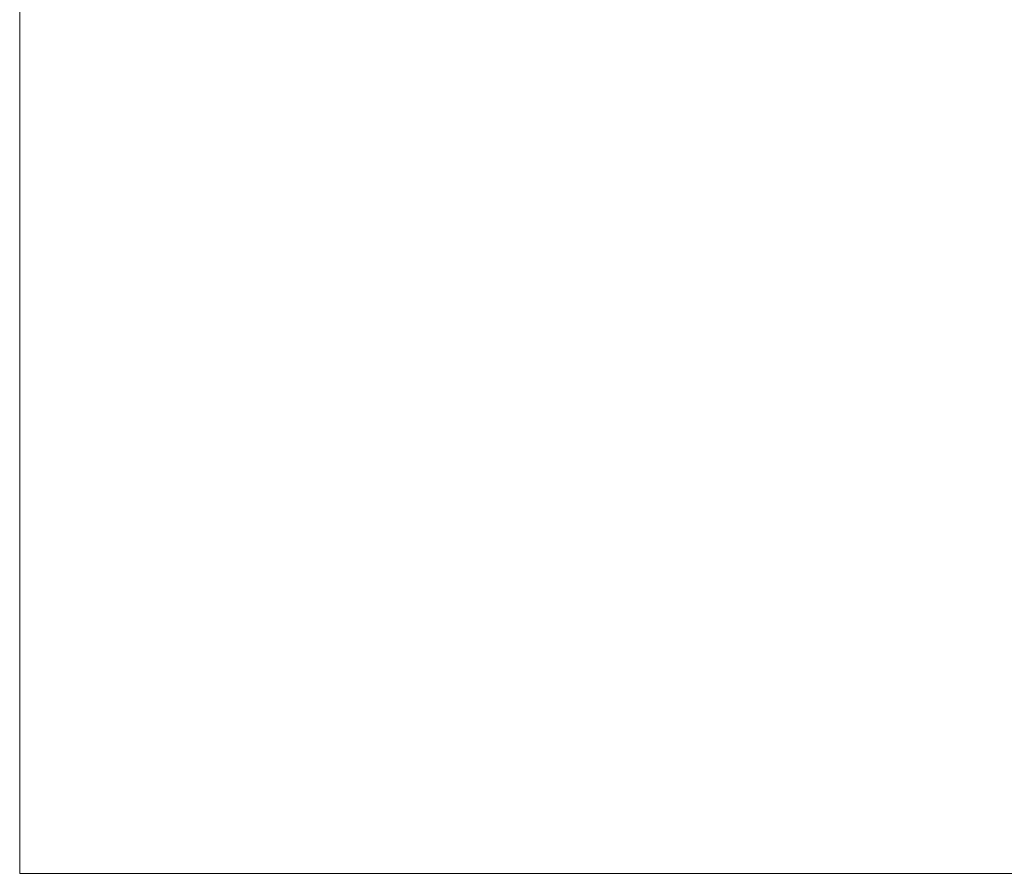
# Model space of a CAD drawing. Header units: centimetres. Extents: x -17.4 to 18.6, y -91.3 to -89.3.
# Tile 1 of 166: x -17.4 to -16.3, y -91.3 to -90.3. Entities that reach past the tile are written whole.
import ezdxf

# ---------------------------------------------------------------- set-up
doc = ezdxf.new("R2010")
doc.units = ezdxf.units.CM
doc.header["$LTSCALE"] = 2.54
doc.layers.add('Lucido design-1', color=7, linetype='Continuous')

# ---------------------------------------------------------------- blocks, each defined once
blk = doc.blocks.new('Gruppo-6-1')
at = {"color": 178, "linetype": 'Continuous', "lineweight": 9}
for points, invisible_edges in [([(-17.4189, -89.8202, -1570.3358), (-17.4189, -91.2702, -1570.3358), (-17.4189, -89.8901, -1570.1084), (-17.4189, -89.8202, -1570.3358)], 14), ([(-17.4189, -91.2702, -1570.3358), (-17.4189, -91.2702, -1569.7408), (-17.4189, -89.8901, -1570.1084), (-17.4189, -91.2702, -1570.3358)], 12)]:
    blk.add_3dface(points, dxfattribs=dict(at, invisible_edges=invisible_edges))
for points in [[(18.5811, -91.2702, -1570.3358), (-17.4189, -91.2702, -1570.3358), (-17.4189, -89.8202, -1570.3358), (18.5811, -89.8202, -1570.3358)], [(18.5811, -89.8901, -1570.1084), (-17.4189, -89.8901, -1570.1084), (-17.4189, -91.2702, -1569.7408), (18.5811, -91.2702, -1569.7408)], [(18.5811, -91.2702, -1569.7408), (-17.4189, -91.2702, -1569.7408), (-17.4189, -91.2702, -1570.3358), (18.5811, -91.2702, -1570.3358)]]:
    blk.add_3dface(points, dxfattribs=at)

msp = doc.modelspace()

# ---------------------------------------------------------------- block references
at = {"layer": 'Lucido design-1', "color": 16, "true_color": 0x880000}
msp.add_blockref('Gruppo-6-1', (0, 0), dxfattribs=at)

doc.saveas('drawing.dxf')
